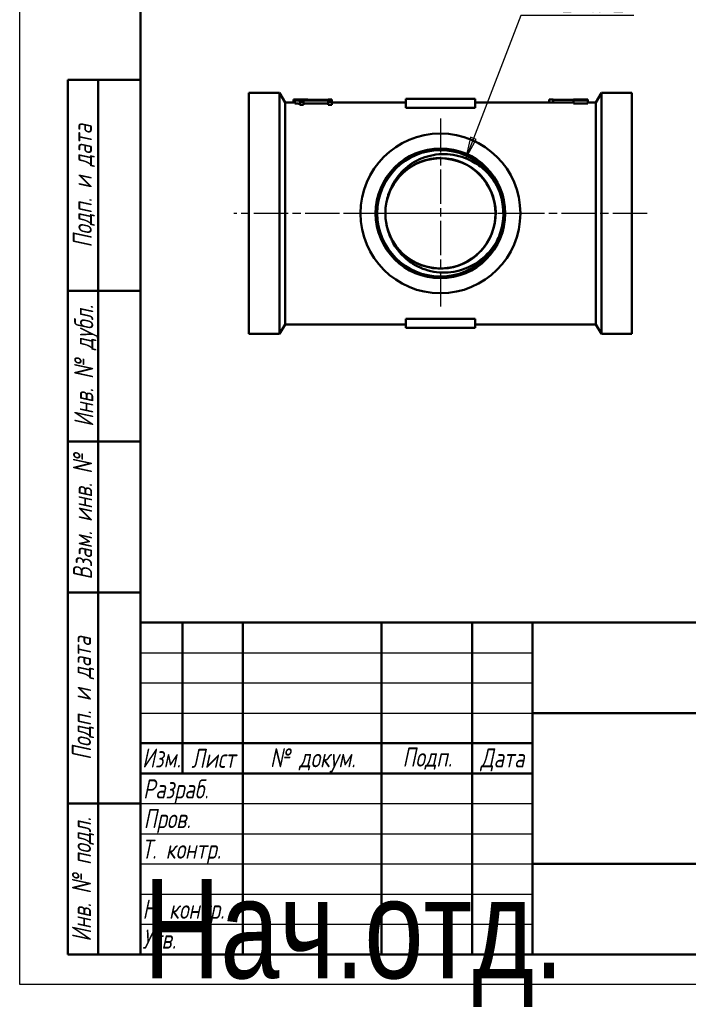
# Model space of a CAD drawing. Header units: millimetres. Extents: x -72 to 688, y -69 to 356.
# Tile 1 of 5: x 0 to 111, y -3 to 160. Entities that reach past the tile are written whole.
import ezdxf
from ezdxf.enums import TextEntityAlignment as Align

# ---------------------------------------------------------------- set-up
doc = ezdxf.new("R2018")
doc.units = ezdxf.units.MM
doc.linetypes.add('CHAIN', pattern=[0.7087, 0.4724, -0.0591, 0.1181, -0.0591])
for name, color, linetype, lineweight in [('Видимые тонкие (ГОСТ)', 7, 'Continuous', 35), ('Видимый контур (ГОСТ)', 7, 'Continuous', 50), ('Заголовок (ГОСТ)', 7, 'Continuous', 50), ('Кромка (ГОСТ)', 7, 'Continuous', 50), ('Маркер центра (ГОСТ)', 7, 'Continuous', 25), ('Обозначение (ГОСТ)', 7, 'Continuous', 25), ('Осевая линия (ГОСТ)', 7, 'Continuous', 25), ('Размер (ГОСТ)', 7, 'Continuous', 25), ('Эскизная геометрия (ГОСТ)', 7, 'Continuous', 50)]:
    doc.layers.add(name, color=color, linetype=linetype, lineweight=lineweight)
doc.styles.get("Standard").update_dxf_attribs({"font": 'GOST Common Italic.ttf'})
doc.styles.add('Альтернативный текст (ГОСТ)', font='txt', dxfattribs={"width": 0.8})
doc.styles.add('Обычный текст (ГОСТ)', font='GOST Common Italic.ttf')
doc.dimstyles.new('Обычный (ГОСТ)', dxfattribs={"dimtxt": 3.5, "dimasz": 3.5, "dimexe": 1, "dimexo": 0, "dimgap": 0.5, "dimtad": 1, "dimrnd": 1e-08, "dimtxsty": 'Обычный текст (ГОСТ)', "dimblk": 'Filled-1', "dimcen": 0.09, "dimdle": 15, "dimclrd": 256, "dimclre": 256, "dimclrt": 256, "dimazin": 2, "dimtfac": 0.714286, "dimtdec": 3, "dimtmove": 0, "dimatfit": 3, "dimfxl": 1, "dimtolj": 1, "dimlwd": 25, "dimlwe": 25, "dimarcsym": 0})

# ---------------------------------------------------------------- blocks, each defined once
blk = doc.blocks.new('ГОСТ - Доп. графы 1')
at = {"layer": 'Эскизная геометрия (ГОСТ)'}
for p, q in [((-12, 0), (-12, 145)), ((-12, 145), (0, 145)), ((-7, 145), (-7, 0)), ((-12, 110), (-7, 110)), ((-7, 110), (0, 110)), ((-12, 85), (-7, 85)), ((-7, 85), (0, 85)), ((-12, 60), (-7, 60)), ((-7, 60), (0, 60)), ((-12, 25), (-7, 25)), ((-7, 25), (0, 25)), ((0, 0), (-12, 0))]:
    blk.add_line(p, q, dxfattribs=at)
at = {"layer": 'Обозначение (ГОСТ)', "char_height": 3.17, "attachment_point": 5, "rotation": 90, "style": 'Альтернативный текст (ГОСТ)'}
for s, insert, width in [('\\fGOST Common|b0|i1;\\H3.1700;Подп. и дата', (-9.37, 127.41), 34.7679), ('\\fGOST Common|b0|i1;\\H3.1700;Инв. № дубл.', (-8.95, 97.55), 24.8438), ('\\fGOST Common|b0|i1;\\H3.1700;Взам. инв. №', (-9.58, 72.53), 24.8669), ('\\fGOST Common|b0|i1;\\H3.1700;Подп. и дата', (-9.5, 42.47), 35.1486), ('\\fGOST Common|b0|i1;\\H3.1700;Инв. № подл.', (-9.5, 12.41), 24.9618)]:
    blk.add_mtext(s, dxfattribs=dict(at, insert=insert, width=width))
at = {"layer": 'Обозначение (ГОСТ)', "lineweight": 30, "width": 0.8, "flags": 17}
for tag, p in [('Подп._и_дата_2', (-3.53, 127.51)), ('Инв._номер_дубликата', (-3.41, 97.47)), ('Взамен_инв._номера', (-3.46, 72.53)), ('Подп._и_дата_1', (-3.42, 42.35)), ('ИНВЕНТАРНЫЙ_НОМЕР', (-3.33, 12.68))]:
    blk.add_attdef(tag, text='', height=3.17, rotation=90, dxfattribs=at).set_placement(p, align=Align.MIDDLE_CENTER)
blk = doc.blocks.new('Основные надписи ГОСТ - Форма 1')
at = {"layer": 'Заголовок (ГОСТ)'}
for p, q in [((0, 55), (185, 55)), ((0, 0), (0, 55)), ((0, 0), (0, 55)), ((7, 55), (7, 30)), ((17, 55), (17, 0)), ((40, 55), (40, 0)), ((55, 55), (55, 0)), ((65, 55), (65, 0)), ((65, 40), (185, 40)), ((0, 35), (65, 35)), ((0, 30), (65, 30)), ((65, 15), (185, 15)), ((185, 0), (0, 0))]:
    blk.add_line(p, q, dxfattribs=at)
at = {"layer": 'Заголовок (ГОСТ)', "linetype": 'Continuous', "lineweight": 25}
for p, q in [((0, 50), (65, 50)), ((0, 45), (65, 45)), ((0, 40), (65, 40)), ((0, 25), (65, 25)), ((0, 20), (65, 20)), ((0, 15), (65, 15)), ((0, 10), (65, 10)), ((0, 5), (65, 5))]:
    blk.add_line(p, q, dxfattribs=at)
at = {"layer": 'Заголовок (ГОСТ)', "char_height": 3.17, "style": 'Альтернативный текст (ГОСТ)'}
for s, insert, width, attachment_point in [('\\fGOST Common|b0|i1;\\H3.1700;Изм.', (3.5, 32.56), 6.9635, 5), ('\\fGOST Common|b0|i1;\\H3.1700;Лист', (12.1, 32.5), 10.0029, 5), ('\\A0;\\fGOST Common|b0|i1;\\H3.1700;№ докум.', (28.58, 32.16), 22.9069, 5), ('\\fGOST Common|b0|i1;\\H3.1700;Подп.', (47.56, 32.45), 14.879, 5), ('\\fGOST Common|b0|i1;\\H3.1700;Дата', (60.02, 32.24), 9.9614, 5), ('\\fGOST Common|b0|i1;\\H3.1700;Разраб.', (0.47, 27), 16.9971, 4), ('\\fGOST Common|b0|i1;\\H3.1700;Пров.', (0.56, 22.08), 17.0192, 4), ('\\A0;\\fGOST Common|b0|i1;\\H3.1700;Т. контр.', (0.23, 17.01), 16.9554, 4), ('\\fGOST Common|b0|i1;\\H3.1700;Н. контр.', (0.36, 7.05), 16.9999, 4), ('\\fGOST Common|b0|i1;\\H3.1700;Утв.', (0.34, 2.52), 17.0083, 4)]:
    blk.add_mtext(s, dxfattribs=dict(at, insert=insert, width=width, attachment_point=attachment_point))
at = {"layer": 'Заголовок (ГОСТ)', "lineweight": 30, "flags": 104}
for tag, height, width, p in [('Изм1', 2.89, 0.7, (3.51, 52.52)), ('Лист1', 2.89, 0.7, (12.03, 52.52)), ('Докум1', 2.89, 0.7, (28.54, 52.48)), ('Изм2', 2.89, 0.7, (3.5, 47.52)), ('Лист2', 2.89, 0.7, (12.01, 47.5)), ('Докум2', 2.89, 0.7, (28.53, 47.5)), ('Изм3', 2.89, 0.7, (3.5, 42.5)), ('Лист3', 2.89, 0.7, (12.01, 42.51)), ('Докум3', 2.89, 0.7, (28.51, 42.48)), ('Изм4', 2.89, 0.7, (3.51, 37.5)), ('Лист4', 2.89, 0.7, (12, 37.53)), ('Докум4', 2.89, 0.7, (28.51, 37.52)), ('НАИМЕНОВАНИЕ', 5, 0.8, (100.03, 29.98)), ('Литера', 3.5, 0.8, (137.52, 27.25)), ('Литера2', 3.5, 0.8, (142.51, 27.22)), ('Литера3', 3.5, 0.8, (147.52, 27.21)), ('Масса', 3.5, 0.8, (158.47, 27.53)), ('Масштаб', 3.5, 0.8, (176, 27.6)), ('Тип_документа', 3.17, 0.8, (100.08, 17.56)), ('Листов', 3.17, 0.8, (177.46, 17.58)), ('Материал_Класс', 3.5, 0.9, (100, 7.5))]:
    blk.add_attdef(tag, text='', height=height, dxfattribs=dict(at, width=width)).set_placement(p, align=Align.MIDDLE_CENTER)
for tag, height, width, p in [('Подп1', 2.89, 0.7, (40.01, 52.51)), ('Дата1', 2, 0.7, (55.01, 52.51)), ('Подп2', 2.89, 0.7, (40.01, 47.5)), ('Дата2', 2, 0.7, (55.01, 47.49)), ('Подп3', 2.89, 0.7, (40.01, 42.51)), ('Дата3', 2, 0.7, (55.02, 42.52)), ('Подп4', 2.89, 0.7, (40.01, 37.51)), ('Дата4', 2, 0.7, (55.02, 37.51)), ('АВТОР', 3.17, 0.8, (17.41, 27.49)), ('Разработал_Подп.', 2.89, 0.7, (40.05, 27.51)), ('ДАТА_СОЗДАНИЯ', 2, 0.7, (55.01, 27.51)), ('ПРОВЕРИЛ', 3.17, 0.8, (17.41, 22.53)), ('Проверил_Подп.', 2.89, 0.7, (40.05, 22.52)), ('ДАТА_ПРОВЕРКИ', 2, 0.7, (55.02, 22.51)), ('ТЕХНОЛОГ', 3.17, 0.8, (17.33, 17.54)), ('Технолог_Подп.', 2.89, 0.7, (40.05, 17.51)), ('Технолог_Дата', 2, 0.7, (55.01, 17.5)), ('НАЧ._ОТДЕЛА', 3.17, 0.8, (17.46, 12.45)), ('Руководитель_Подп.', 2.89, 0.7, (40.01, 12.5)), ('Руководитель_Дата', 2, 0.7, (55.01, 12.51)), ('Должность_руководителя', 3.17, 0.8, (0.52, 12.51)), ('НОРМОКОНТРОЛЬ', 3.17, 0.8, (17.37, 7.48)), ('Нормоконтроль_Подп.', 2.89, 0.7, (40.05, 7.52)), ('ДАТА_НОРМОКОНТРОЛЯ', 2, 0.7, (55.02, 7.51)), ('УТВЕРДИЛ', 3.17, 0.8, (17.4, 2.51)), ('Утвердил_Подп.', 2.89, 0.7, (40.05, 2.51)), ('ДАТА_УТВЕРЖДЕНИЯ', 2, 0.7, (55.01, 2.5))]:
    blk.add_attdef(tag, text='', height=height, dxfattribs=dict(at, width=width)).set_placement(p, align=Align.MIDDLE_LEFT)
for tag, height, p in [('ОБОЗНАЧЕНИЕ', 5, (125.33, 47.56)), ('ОРГАНИЗАЦИЯ', 3.5, (160.02, 7.6))]:
    blk.add_attdef(tag, text='', height=height, dxfattribs=at).set_placement(p, align=Align.MIDDLE_CENTER)
at = {"layer": 'Заголовок (ГОСТ)', "lineweight": 30, "width": 0.9, "flags": 104}
for tag, p in [('Материал_Наим.', (133.71, 9.75)), ('Материал_ГОСТ', (134.04, 4.06))]:
    blk.add_attdef(tag, text='', height=3.5, dxfattribs=at).set_placement(p, align=Align.MIDDLE_RIGHT)
blk = doc.blocks.new('Рамки ГОСТ_ граница 297x210')
at = {"layer": 'Кромка (ГОСТ)', "lineweight": 25}
for p, q in [((0, 0), (0, 297)), ((210, 0), (0, 0))]:
    blk.add_line(p, q, dxfattribs=at)
at = {"layer": 'Кромка (ГОСТ)'}
for p, q in [((20, 292), (20, 5)), ((20, 5), (205, 5))]:
    blk.add_line(p, q, dxfattribs=at)
blk = doc.blocks.new('Filled-1')
at = {"color": 0}
for p, q in [((0, 0), (-1, 0.143)), ((-1, 0.143), (-1, -0.143)), ((-1, 0), (0, 0)), ((-1, -0.143), (0, 0))]:
    blk.add_line(p, q, dxfattribs=at)
at = {"color": 0, "flags": 128}
blk.add_lwpolyline([(-1, -0.143), (0, 0), (-1, 0.143), (-1, -0.143)], dxfattribs=at)
at = {"color": 0}
blk.add_solid([(-1, -0.143), (0, 0), (-1, 0.143), (-1, -0.143)], dxfattribs=at)
blk = doc.blocks.new('*D10')
at = {"layer": 'Defpoints', "color": 0, "linetype": 'Continuous', "transparency": 16777216}
for p in [(73.95, 137.01), (70.41, 127.88)]:
    blk.add_point(p, dxfattribs=at)
at = {"layer": 'Размер (ГОСТ)', "linetype": 'Continuous', "lineweight": 25, "transparency": 16777216}
for p, q in [((83.09, 160.66), (75.21, 140.28)), ((101.82, 160.66), (83.09, 160.66))]:
    blk.add_line(p, q, dxfattribs=at)
at = {"layer": 'Размер (ГОСТ)', "linetype": 'Continuous', "lineweight": 25, "transparency": 16777216, "xscale": 3.5, "yscale": 3.5, "zscale": 3.5, "rotation": 248.8559544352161}
blk.add_blockref('Filled-1', (73.95, 137.01), dxfattribs=at)
at = {"layer": 'Размер (ГОСТ)', "linetype": 'Continuous', "lineweight": 25, "transparency": 16777216, "insert": (86.93, 164.67), "char_height": 3.5, "attachment_point": 1, "style": 'Обычный текст (ГОСТ)'}
blk.add_mtext('\\A1; \\fGOST Common|b0|i1;\\H3.5000;G 1/2"', dxfattribs=at)

msp = doc.modelspace()

# ---------------------------------------------------------------- linework, layer by layer
at = {"layer": 'Видимые тонкие (ГОСТ)'}
for points, knots in [([(61.7579, 132.4547), (62.9429, 134.508), (64.9499, 136.0712), (67.2308, 136.7174), (69.5109, 137.3634), (72.0385, 137.0859), (74.124, 135.9604), (76.2086, 134.8354), (77.8277, 132.8761), (78.5396, 130.6167), (79.2513, 128.3582), (79.0485, 125.8257), (77.9864, 123.7093), (76.9247, 121.5937), (75.0165, 119.9179), (72.7814, 119.1384), (70.5472, 118.3591), (68.0117, 118.4843), (65.8651, 119.4798), (64.1709, 120.2655), (62.734, 121.5862), (61.7865, 123.1939)], [0.52343247, 0.52343247, 0.52343247, 0.52343247, 1.29469887, 1.29469887, 1.29469887, 2.06566307, 2.06566307, 2.06566307, 2.8363311, 2.8363311, 2.8363311, 3.60670897, 3.60670897, 3.60670897, 4.37680266, 4.37680266, 4.37680266, 5.14661812, 5.14661812, 5.14661812, 5.75418181, 5.75418181, 5.75418181, 5.75418181]), ([(78.7248, 133.0572), (80.0256, 130.816), (80.4436, 128.0777), (79.8709, 125.5505), (79.6434, 124.5465), (79.2604, 123.5799), (78.7473, 122.6878)], [2.61572767, 2.61572767, 2.61572767, 2.61572767, 3.36445117, 3.36445117, 3.36445117, 3.66188661, 3.66188661, 3.66188661, 3.66188661])]:
    msp.add_open_spline(points, degree=3, knots=knots, dxfattribs=at)
at = {"layer": 'Видимый контур (ГОСТ)'}
for p, q in [((37.9946, 147.8453), (37.9946, 107.8453)), ((43.0708, 147.8453), (37.9946, 147.8453)), ((43.0708, 147.8453), (43.0708, 107.8453)), ((43.9946, 146.2453), (43.0708, 147.8453)), ((95.4946, 146.2453), (96.4184, 147.8453)), ((96.4184, 147.8453), (96.4184, 107.8453)), ((101.4946, 147.8453), (96.4184, 147.8453)), ((101.4946, 147.8453), (101.4946, 107.8453)), ((43.9946, 146.2453), (43.9946, 109.4453)), ((45.6229, 146.2453), (43.9946, 146.2453)), ((45.3708, 146.7433), (45.3708, 146.2453)), ((51.1198, 146.6448), (45.6229, 146.6448)), ((45.6229, 146.5685), (45.6229, 146.6448)), ((45.6229, 146.5685), (45.6229, 146.0637)), ((46.4731, 146.3512), (46.4731, 145.8403)), ((46.4731, 146.3512), (47.0317, 146.3512)), ((47.0317, 145.8403), (46.4731, 145.8403)), ((47.0317, 146.5468), (51.1198, 146.5468)), ((47.0317, 146.5468), (47.0317, 146.3512)), ((47.0317, 146.3512), (47.0317, 145.8403)), ((51.1198, 146.0413), (47.0317, 146.0413)), ((47.7435, 146.7398), (47.7435, 146.6448)), ((51.7427, 146.7256), (51.1198, 146.7256)), ((51.1198, 146.6448), (51.1198, 146.7256)), ((51.1198, 146.3512), (51.1198, 146.5468)), ((51.1198, 146.3512), (51.7427, 146.3512)), ((51.1198, 146.3512), (51.1198, 145.8403)), ((51.7427, 145.8403), (51.1198, 145.8403)), ((51.7427, 146.7256), (51.7427, 146.3512)), ((51.7427, 146.3512), (51.7427, 145.8403)), ((63.9946, 146.2453), (51.7427, 146.2453)), ((63.9946, 146.8453), (75.4946, 146.8453)), ((63.9946, 146.8453), (63.9946, 145.3238)), ((63.9946, 145.3238), (75.4946, 145.3238)), ((75.4946, 146.8453), (75.4946, 145.3238)), ((91.7954, 146.2453), (75.4946, 146.2453)), ((87.7963, 146.7272), (88.4192, 146.7272)), ((87.7963, 146.7272), (87.7963, 146.2453)), ((88.4192, 146.7272), (88.4192, 146.2453)), ((88.4192, 146.6485), (91.7954, 146.6485)), ((91.7954, 146.7172), (91.7954, 146.7389)), ((91.7954, 146.7172), (91.7954, 146.6356)), ((91.7954, 146.5694), (91.7954, 146.6356)), ((91.7954, 146.5694), (91.7954, 146.0646)), ((94.1682, 146.7427), (94.1682, 146.7067)), ((94.1682, 146.7067), (94.1682, 146.654)), ((94.1682, 146.654), (94.1682, 146.5441)), ((94.1682, 146.5441), (94.1682, 146.0386)), ((95.4946, 146.2453), (94.1682, 146.2453)), ((95.4946, 146.2453), (95.4946, 109.4453)), ((43.9946, 109.4453), (43.0708, 107.8453)), ((63.9946, 109.4453), (43.9946, 109.4453)), ((75.4946, 110.3668), (63.9946, 110.3668)), ((63.9946, 110.3668), (63.9946, 108.8453)), ((75.4946, 110.3668), (75.4946, 108.8453)), ((95.4946, 109.4453), (75.4946, 109.4453)), ((95.4946, 109.4453), (96.4184, 107.8453)), ((43.0708, 107.8453), (37.9946, 107.8453)), ((75.4946, 108.8453), (63.9946, 108.8453)), ((101.4946, 107.8453), (96.4184, 107.8453))]:
    msp.add_line(p, q, dxfattribs=at)
for radius in [13.25, 10.75, 10.475, 10.475]:
    msp.add_circle((69.7446, 127.8453), radius, dxfattribs=at)
msp.add_arc((69.7446, 127.8453), 9.1298, 178.476614, 181.842582, dxfattribs=at)
for centre, major_axis, start_param, end_param in [((41.6619, 127.8453), (252, 0), 1.54666053, 1.5560781), ((98.3486, 127.8453), (252, 0), 1.58738609, 1.59680402), ((78.058, 127.8453), (-252, 0), 4.648416, 4.65784835), ((118.9127, 127.8453), (252, 0), 1.66914706, 1.67861311), ((57.494, 127.8453), (-252, 0), 4.56633769, 4.57584827), ((57.494, 127.8453), (-245.3333, 0), 4.56233926, 4.57211372)]:
    msp.add_ellipse(centre, major_axis=major_axis, ratio=0.075, start_param=start_param, end_param=end_param, dxfattribs=at)
for points, knots in [([(45.6229, 146.5685), (45.7477, 146.5672), (45.8765, 146.5639), (46.0666, 146.5525), (46.1355, 146.5465), (46.2462, 146.531), (46.2946, 146.5215), (46.4014, 146.4839), (46.4344, 146.4559), (46.4675, 146.4043), (46.4731, 146.378), (46.4731, 146.3512)], [-0.209929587, -0.209929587, -0.209929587, -0.209929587, -0.153817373, -0.153817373, -0.117491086, -0.117491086, -0.085569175, -0.085569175, -0.039605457, -0.039605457, 0, 0, 0, 0]), ([(46.4731, 145.8403), (46.4731, 145.8897), (46.4552, 145.9412), (46.3365, 146.0049), (46.2812, 146.017), (46.2062, 146.032), (46.1474, 146.0395), (46.0169, 146.0508), (45.948, 146.0547), (45.7948, 146.0608), (45.7083, 146.0627), (45.6229, 146.0637)], [0, 0, 0, 0, 0.071035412, 0.071035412, 0.118133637, 0.118133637, 0.201650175, 0.201650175, 0.279941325, 0.279941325, 0.371410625, 0.371410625, 0.371410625, 0.371410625]), ([(60.6246, 127.5512), (60.6429, 126.9179), (60.7266, 126.2866), (60.8776, 125.6709), (61.44, 123.3772), (62.9312, 121.3255), (64.9393, 120.0825), (66.9405, 118.8437), (69.4315, 118.4223), (71.7288, 118.9338), (74.0192, 119.4437), (76.0908, 120.875), (77.378, 122.837), (78.6621, 124.7941), (79.1513, 127.2569), (78.7127, 129.5561), (78.2704, 131.8742), (76.8897, 133.9992), (74.9512, 135.345), (73.0247, 136.6824), (70.5699, 137.2353), (68.2561, 136.8529), (65.9312, 136.4688), (63.7757, 135.1445), (62.3823, 133.2443), (61.2914, 131.7567), (60.6671, 129.9321), (60.6181, 128.088)], [-6.25102619, -6.25102619, -6.25102619, -6.25102619, -6.04270372, -6.04270372, -6.04270372, -5.26666759, -5.26666759, -5.26666759, -4.49331328, -4.49331328, -4.49331328, -3.72224771, -3.72224771, -3.72224771, -2.95308984, -2.95308984, -2.95308984, -2.17764981, -2.17764981, -2.17764981, -1.40702265, -1.40702265, -1.40702265, -0.63274, -0.63274, -0.63274, -0.02658809, -0.02658809, -0.02658809, -0.02658809]), ([(61.7579, 132.4547), (62.2997, 133.5392), (63.0502, 134.506), (64.8977, 136.1203), (65.9837, 136.744), (68.3589, 137.5542), (69.6284, 137.7227), (72.1895, 137.5672), (73.4555, 137.234), (75.449, 136.2709), (76.2161, 135.7613), (77.6038, 134.5422), (78.2155, 133.8358), (78.7248, 133.0572)], [0, 0, 0, 0, 0.36369379, 0.36369379, 0.73563645, 0.73563645, 1.11582459, 1.11582459, 1.50425487, 1.50425487, 1.77874607, 1.77874607, 2.05723251, 2.05723251, 2.05723251, 2.05723251]), ([(60.6181, 128.088), (60.6395, 128.9407), (60.7736, 129.7835), (61.2526, 131.406), (61.5456, 132.0297), (61.7579, 132.4547)], [0.023973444, 0.023973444, 0.023973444, 0.023973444, 0.280307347, 0.280307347, 0.530150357, 0.530150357, 0.530150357, 0.530150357]), ([(78.7248, 133.0572), (78.9873, 132.656), (79.3818, 131.9651), (80.042, 130.0092), (80.2164, 128.9441), (80.2194, 127.8745)], [0, 0, 0, 0, 0.143828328, 0.143828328, 0.297819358, 0.297819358, 0.297819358, 0.297819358]), ([(61.7837, 123.1916), (61.5691, 123.6152), (61.2727, 124.2372), (60.7846, 125.8569), (60.6458, 126.6991), (60.6195, 127.5518)], [0, 0, 0, 0, 0.142483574, 0.142483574, 0.288733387, 0.288733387, 0.288733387, 0.288733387]), ([(80.2194, 127.8745), (80.2224, 126.8051), (80.0539, 125.7392), (79.4048, 123.7796), (79.014, 123.0863), (78.7537, 122.6835)], [0, 0, 0, 0, 0.320815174, 0.320815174, 0.620582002, 0.620582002, 0.620582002, 0.620582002]), ([(78.7537, 122.6835), (78.0283, 121.561), (77.0928, 120.5895), (74.9219, 119.0798), (73.7135, 118.5476), (71.1868, 117.9873), (69.8953, 117.9544), (67.4004, 118.3859), (66.2196, 118.8357), (64.4382, 119.9543), (63.7809, 120.5022), (62.6417, 121.7511), (62.1625, 122.4437), (61.7837, 123.1916)], [0, 0, 0, 0, 0.40094982, 0.40094982, 0.79364224, 0.79364224, 1.17807407, 1.17807407, 1.55424206, 1.55424206, 1.81030103, 1.81030103, 2.06235729, 2.06235729, 2.06235729, 2.06235729])]:
    msp.add_open_spline(points, degree=3, knots=knots, dxfattribs=at)
at = {"layer": 'Маркер центра (ГОСТ)', "linetype": 'CHAIN', "ltscale": 11.993792}
for p, q in [((69.7446, 143.5953), (69.7446, 112.0953)), ((85.4946, 127.8453), (53.9946, 127.8453))]:
    msp.add_line(p, q, dxfattribs=at)
at = {"layer": 'Осевая линия (ГОСТ)', "linetype": 'CHAIN', "ltscale": 11.993792}
msp.add_line((103.9946, 127.8453), (35.4946, 127.8453), dxfattribs=at)

# ---------------------------------------------------------------- block references
for name, p in [('Рамки ГОСТ_ граница 297x210', (0, 0)), ('ГОСТ - Доп. графы 1', (20, 5))]:
    msp.add_blockref(name, p)
ref = msp.add_blockref('Основные надписи ГОСТ - Форма 1', (20, 5))
lines = msp.add_mtext('\\W0.8000;Нач.отд.', dxfattribs={"layer": 'Заголовок (ГОСТ)', "insert": (20.5216, 17.5142), "char_height": 16.475961, "attachment_point": 1})
ref.add_attrib('Должность_руководителя', '', (20.5216, 17.5142), dxfattribs={"flags": 104}).embed_mtext(lines)
lines = msp.add_mtext('\\W0.8000;', dxfattribs={"layer": 'Заголовок (ГОСТ)', "insert": (37.4114, 32.4883), "char_height": 22.59262, "attachment_point": 1})
ref.add_attrib('АВТОР', '', (37.4114, 32.4883), dxfattribs={"flags": 104}).embed_mtext(lines)
lines = msp.add_mtext('\\W0.8000;', dxfattribs={"layer": 'Заголовок (ГОСТ)', "insert": (37.4083, 27.5258), "char_height": 22.55166, "attachment_point": 1})
ref.add_attrib('ПРОВЕРИЛ', '', (37.4083, 27.5258), dxfattribs={"flags": 104}).embed_mtext(lines)
lines = msp.add_mtext('\\W0.8000;', dxfattribs={"layer": 'Заголовок (ГОСТ)', "insert": (37.3337, 22.5428), "char_height": 22.67099, "attachment_point": 1})
ref.add_attrib('ТЕХНОЛОГ', '', (37.3337, 22.5428), dxfattribs={"flags": 104}).embed_mtext(lines)
lines = msp.add_mtext('\\W0.8000;', dxfattribs={"layer": 'Заголовок (ГОСТ)', "insert": (37.4616, 17.4456), "char_height": 22.55501, "attachment_point": 1})
ref.add_attrib('НАЧ._ОТДЕЛА', '', (37.4616, 17.4456), dxfattribs={"flags": 104}).embed_mtext(lines)
lines = msp.add_mtext('\\W0.8000;', dxfattribs={"layer": 'Заголовок (ГОСТ)', "insert": (37.3745, 12.4807), "char_height": 22.66902, "attachment_point": 1})
ref.add_attrib('НОРМОКОНТРОЛЬ', '', (37.3745, 12.4807), dxfattribs={"flags": 104}).embed_mtext(lines)
lines = msp.add_mtext('\\W0.8000;', dxfattribs={"layer": 'Заголовок (ГОСТ)', "insert": (37.4006, 7.5066), "char_height": 22.61295, "attachment_point": 1})
ref.add_attrib('УТВЕРДИЛ', '', (37.4006, 7.5066), dxfattribs={"flags": 104}).embed_mtext(lines)
lines = msp.add_mtext('\\W0.7000;', dxfattribs={"layer": 'Заголовок (ГОСТ)', "insert": (75.0121, 57.5134), "char_height": 9.98446, "attachment_point": 1})
ref.add_attrib('Дата1', '', (75.0121, 57.5134), dxfattribs={"flags": 104}).embed_mtext(lines)
lines = msp.add_mtext('\\W0.7000;', dxfattribs={"layer": 'Заголовок (ГОСТ)', "insert": (75.0121, 52.4908), "char_height": 9.98446, "attachment_point": 1})
ref.add_attrib('Дата2', '', (75.0121, 52.4908), dxfattribs={"flags": 104}).embed_mtext(lines)
lines = msp.add_mtext('\\W0.7000;', dxfattribs={"layer": 'Заголовок (ГОСТ)', "insert": (75.0232, 47.521), "char_height": 9.97116, "attachment_point": 1})
ref.add_attrib('Дата3', '', (75.0232, 47.521), dxfattribs={"flags": 104}).embed_mtext(lines)
lines = msp.add_mtext('\\W0.7000;', dxfattribs={"layer": 'Заголовок (ГОСТ)', "insert": (75.0232, 42.5092), "char_height": 9.98863, "attachment_point": 1})
ref.add_attrib('Дата4', '', (75.0232, 42.5092), dxfattribs={"flags": 104}).embed_mtext(lines)
lines = msp.add_mtext('\\W0.7000;', dxfattribs={"layer": 'Заголовок (ГОСТ)', "insert": (75.0086, 32.5112), "char_height": 9.98041, "attachment_point": 1})
ref.add_attrib('ДАТА_СОЗДАНИЯ', '', (75.0086, 32.5112), dxfattribs={"flags": 104}).embed_mtext(lines)
lines = msp.add_mtext('\\W0.7000;', dxfattribs={"layer": 'Заголовок (ГОСТ)', "insert": (75.022, 27.5095), "char_height": 9.95769, "attachment_point": 1})
ref.add_attrib('ДАТА_ПРОВЕРКИ', '', (75.022, 27.5095), dxfattribs={"flags": 104}).embed_mtext(lines)
lines = msp.add_mtext('\\W0.7000;', dxfattribs={"layer": 'Заголовок (ГОСТ)', "insert": (75.0148, 22.5028), "char_height": 9.98633, "attachment_point": 1})
ref.add_attrib('Технолог_Дата', '', (75.0148, 22.5028), dxfattribs={"flags": 104}).embed_mtext(lines)
lines = msp.add_mtext('\\W0.7000;', dxfattribs={"layer": 'Заголовок (ГОСТ)', "insert": (75.0101, 17.5095), "char_height": 9.99024, "attachment_point": 1})
ref.add_attrib('Руководитель_Дата', '', (75.0101, 17.5095), dxfattribs={"flags": 104}).embed_mtext(lines)
lines = msp.add_mtext('\\W0.7000;', dxfattribs={"layer": 'Заголовок (ГОСТ)', "insert": (75.0237, 12.5112), "char_height": 9.98246, "attachment_point": 1})
ref.add_attrib('ДАТА_НОРМОКОНТРОЛЯ', '', (75.0237, 12.5112), dxfattribs={"flags": 104}).embed_mtext(lines)
lines = msp.add_mtext('\\W0.7000;', dxfattribs={"layer": 'Заголовок (ГОСТ)', "insert": (75.0093, 7.4985), "char_height": 9.9968, "attachment_point": 1})
ref.add_attrib('ДАТА_УТВЕРЖДЕНИЯ', '', (75.0093, 7.4985), dxfattribs={"flags": 104}).embed_mtext(lines)
lines = msp.add_mtext('\\W0.7000;', dxfattribs={"layer": 'Заголовок (ГОСТ)', "insert": (60.0143, 57.5125), "char_height": 14.91999, "attachment_point": 1})
ref.add_attrib('Подп1', '', (60.0143, 57.5125), dxfattribs={"flags": 104}).embed_mtext(lines)
lines = msp.add_mtext('\\W0.7000;', dxfattribs={"layer": 'Заголовок (ГОСТ)', "insert": (60.0143, 52.5027), "char_height": 14.98562, "attachment_point": 1})
ref.add_attrib('Подп2', '', (60.0143, 52.5027), dxfattribs={"flags": 104}).embed_mtext(lines)
lines = msp.add_mtext('\\W0.7000;', dxfattribs={"layer": 'Заголовок (ГОСТ)', "insert": (60.0143, 47.5148), "char_height": 14.98562, "attachment_point": 1})
ref.add_attrib('Подп3', '', (60.0143, 47.5148), dxfattribs={"flags": 104}).embed_mtext(lines)
lines = msp.add_mtext('\\W0.7000;', dxfattribs={"layer": 'Заголовок (ГОСТ)', "insert": (60.0144, 42.5058), "char_height": 14.96586, "attachment_point": 1})
ref.add_attrib('Подп4', '', (60.0144, 42.5058), dxfattribs={"flags": 104}).embed_mtext(lines)
lines = msp.add_mtext('\\W0.7000;', dxfattribs={"layer": 'Заголовок (ГОСТ)', "insert": (60.045, 32.5144), "char_height": 14.95963, "attachment_point": 1})
ref.add_attrib('Разработал_Подп.', '', (60.045, 32.5144), dxfattribs={"flags": 104}).embed_mtext(lines)
lines = msp.add_mtext('\\W0.7000;', dxfattribs={"layer": 'Заголовок (ГОСТ)', "insert": (60.045, 27.5245), "char_height": 14.93971, "attachment_point": 1})
ref.add_attrib('Проверил_Подп.', '', (60.045, 27.5245), dxfattribs={"flags": 104}).embed_mtext(lines)
lines = msp.add_mtext('\\W0.7000;', dxfattribs={"layer": 'Заголовок (ГОСТ)', "insert": (60.045, 22.5148), "char_height": 14.93971, "attachment_point": 1})
ref.add_attrib('Технолог_Подп.', '', (60.045, 22.5148), dxfattribs={"flags": 104}).embed_mtext(lines)
lines = msp.add_mtext('\\W0.7000;', dxfattribs={"layer": 'Заголовок (ГОСТ)', "insert": (60.0052, 17.505), "char_height": 14.97955, "attachment_point": 1})
ref.add_attrib('Руководитель_Подп.', '', (60.0052, 17.505), dxfattribs={"flags": 104}).embed_mtext(lines)
lines = msp.add_mtext('\\W0.7000;', dxfattribs={"layer": 'Заголовок (ГОСТ)', "insert": (60.045, 12.5151), "char_height": 14.93971, "attachment_point": 1})
ref.add_attrib('Нормоконтроль_Подп.', '', (60.045, 12.5151), dxfattribs={"flags": 104}).embed_mtext(lines)
lines = msp.add_mtext('\\W0.7000;', dxfattribs={"layer": 'Заголовок (ГОСТ)', "insert": (60.045, 7.5053), "char_height": 14.95963, "attachment_point": 1})
ref.add_attrib('Утвердил_Подп.', '', (60.045, 7.5053), dxfattribs={"flags": 104}).embed_mtext(lines)
lines = msp.add_mtext('\\W0.7000;', dxfattribs={"layer": 'Заголовок (ГОСТ)', "insert": (48.5417, 57.4833), "char_height": 22.94698, "attachment_point": 1})
ref.add_attrib('Докум1', '', (48.5417, 57.4833), dxfattribs={"flags": 104}).embed_mtext(lines)
lines = msp.add_mtext('\\W0.7000;', dxfattribs={"layer": 'Заголовок (ГОСТ)', "insert": (48.526, 52.4968), "char_height": 22.97824, "attachment_point": 1})
ref.add_attrib('Докум2', '', (48.526, 52.4968), dxfattribs={"flags": 104}).embed_mtext(lines)
lines = msp.add_mtext('\\W0.7000;', dxfattribs={"layer": 'Заголовок (ГОСТ)', "insert": (48.5104, 47.4791), "char_height": 22.94698, "attachment_point": 1})
ref.add_attrib('Докум3', '', (48.5104, 47.4791), dxfattribs={"flags": 104}).embed_mtext(lines)
lines = msp.add_mtext('\\W0.7000;', dxfattribs={"layer": 'Заголовок (ГОСТ)', "insert": (48.5148, 42.5199), "char_height": 22.97406, "attachment_point": 1})
ref.add_attrib('Докум4', '', (48.5148, 42.5199), dxfattribs={"flags": 104}).embed_mtext(lines)
lines = msp.add_mtext('\\W0.7000;', dxfattribs={"layer": 'Заголовок (ГОСТ)', "insert": (32.0309, 57.5161), "char_height": 9.99314, "attachment_point": 1})
ref.add_attrib('Лист1', '', (32.0309, 57.5161), dxfattribs={"flags": 104}).embed_mtext(lines)
lines = msp.add_mtext('\\W0.7000;', dxfattribs={"layer": 'Заголовок (ГОСТ)', "insert": (32.012, 52.5044), "char_height": 9.97806, "attachment_point": 1})
ref.add_attrib('Лист2', '', (32.012, 52.5044), dxfattribs={"flags": 104}).embed_mtext(lines)
lines = msp.add_mtext('\\W0.7000;', dxfattribs={"layer": 'Заголовок (ГОСТ)', "insert": (32.012, 47.5076), "char_height": 9.97806, "attachment_point": 1})
ref.add_attrib('Лист3', '', (32.012, 47.5076), dxfattribs={"flags": 104}).embed_mtext(lines)
lines = msp.add_mtext('\\W0.7000;', dxfattribs={"layer": 'Заголовок (ГОСТ)', "insert": (32.0042, 42.5264), "char_height": 9.99358, "attachment_point": 1})
ref.add_attrib('Лист4', '', (32.0042, 42.5264), dxfattribs={"flags": 104}).embed_mtext(lines)
lines = msp.add_mtext('\\W0.7000;', dxfattribs={"layer": 'Заголовок (ГОСТ)', "insert": (23.5126, 57.5165), "char_height": 7.004, "attachment_point": 1})
ref.add_attrib('Изм1', '', (23.5126, 57.5165), dxfattribs={"flags": 104}).embed_mtext(lines)
lines = msp.add_mtext('\\W0.7000;', dxfattribs={"layer": 'Заголовок (ГОСТ)', "insert": (23.5044, 52.5206), "char_height": 6.98767, "attachment_point": 1})
ref.add_attrib('Изм2', '', (23.5044, 52.5206), dxfattribs={"flags": 104}).embed_mtext(lines)
lines = msp.add_mtext('\\W0.7000;', dxfattribs={"layer": 'Заголовок (ГОСТ)', "insert": (23.5044, 47.5003), "char_height": 7.02032, "attachment_point": 1})
ref.add_attrib('Изм3', '', (23.5044, 47.5003), dxfattribs={"flags": 104}).embed_mtext(lines)
lines = msp.add_mtext('\\W0.7000;', dxfattribs={"layer": 'Заголовок (ГОСТ)', "insert": (23.5126, 42.5044), "char_height": 7.004, "attachment_point": 1})
ref.add_attrib('Изм4', '', (23.5126, 42.5044), dxfattribs={"flags": 104}).embed_mtext(lines)

# ---------------------------------------------------------------- dimensions: what is measured, and where the dimension line sits
at = {"layer": 'Размер (ГОСТ)', "linetype": 'Continuous', "lineweight": 25}
dim = msp.add_radius_dim(center=(70.4144, 127.8842), mpoint=(73.9454, 137.0141), text=' \\fGOST Common|b0|i1;\\H3.5000;G 1/2"', dimstyle='Обычный (ГОСТ)', override={"dimgap": 0.5, "dimtih": 1, "dimtoh": 1, "dimdec": 2, "dimlfac": 1, "dimcen": 0, "dimtol": 0, "dimlim": 0, "dimtp": 0, "dimtm": 0, "dimtdec": 3, "dimtofl": 0}, dxfattribs=at)
dim.commit()
dim.dimension.update_dxf_attribs({"geometry": '*D10', "text_midpoint": (94.3734, 160.6628), "dimtype": 164})

doc.saveas('drawing.dxf')
